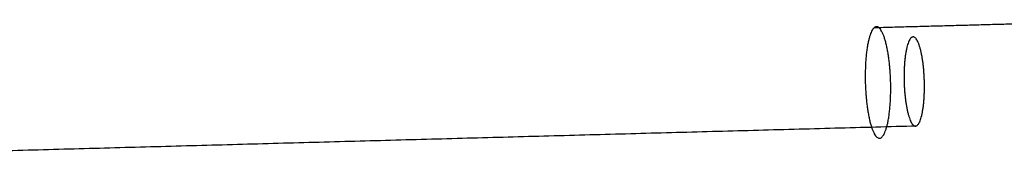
# Model space of a CAD drawing. Header units: millimetres. Extents: x 84779 to 86558, y -29192 to -27779.
# Tile 219 of 219: x 86040 to 86172, y -28356 to -28337. Entities that reach past the tile are written whole.
import ezdxf

# ---------------------------------------------------------------- set-up
doc = ezdxf.new("R2010")
doc.units = ezdxf.units.MM
doc.layers.add('Default', color=7, linetype='Continuous', true_color=0x000000)

msp = doc.modelspace()

# ---------------------------------------------------------------- linework, layer by layer
at = {"layer": 'Default'}
for points in [[(86154.67, -28337.99, 1755.94), (86174.14, -28337.46, 1751.41), (86193.61, -28336.93, 1746.88)], [(85985.09, -28355.97, 1797.5), (86072.72, -28353.58, 1777.11), (86160.34, -28351.19, 1756.72)]]:
    msp.add_open_spline(points, degree=2, dxfattribs=at)
for points, knots in [([(86154.67, -28337.99, 1755.94), (86156.31, -28336.68, 1763.14), (86156.8, -28344.06, 1764.38), (86157.28, -28351.44, 1765.62), (86155.64, -28352.75, 1758.42), (86154.01, -28354.07, 1751.22), (86153.52, -28346.69, 1749.98), (86153.03, -28339.31, 1748.74), (86154.67, -28337.99, 1755.94)], [0, 0, 0, 11.780972, 11.780972, 23.561945, 23.561945, 35.342917, 35.342917, 47.12389, 47.12389, 47.12389]), ([(86160.34, -28351.19, 1756.72), (86159.01, -28351.92, 1750.91), (86158.69, -28345.96, 1750.24), (86158.37, -28340.01, 1749.57), (86159.71, -28339.29, 1755.38), (86161.04, -28338.56, 1761.18), (86161.35, -28344.52, 1761.85), (86161.67, -28350.47, 1762.52), (86160.34, -28351.19, 1756.72)], [0, 0, 0, 7.853982, 7.853982, 15.707963, 15.707963, 23.561945, 23.561945, 31.415927, 31.415927, 31.415927])]:
    msp.add_rational_spline(points, [1, 0.707106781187, 1, 0.707106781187, 1, 0.707106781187, 1, 0.707106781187, 1], degree=2, knots=knots, dxfattribs=at)

doc.saveas('drawing.dxf')
